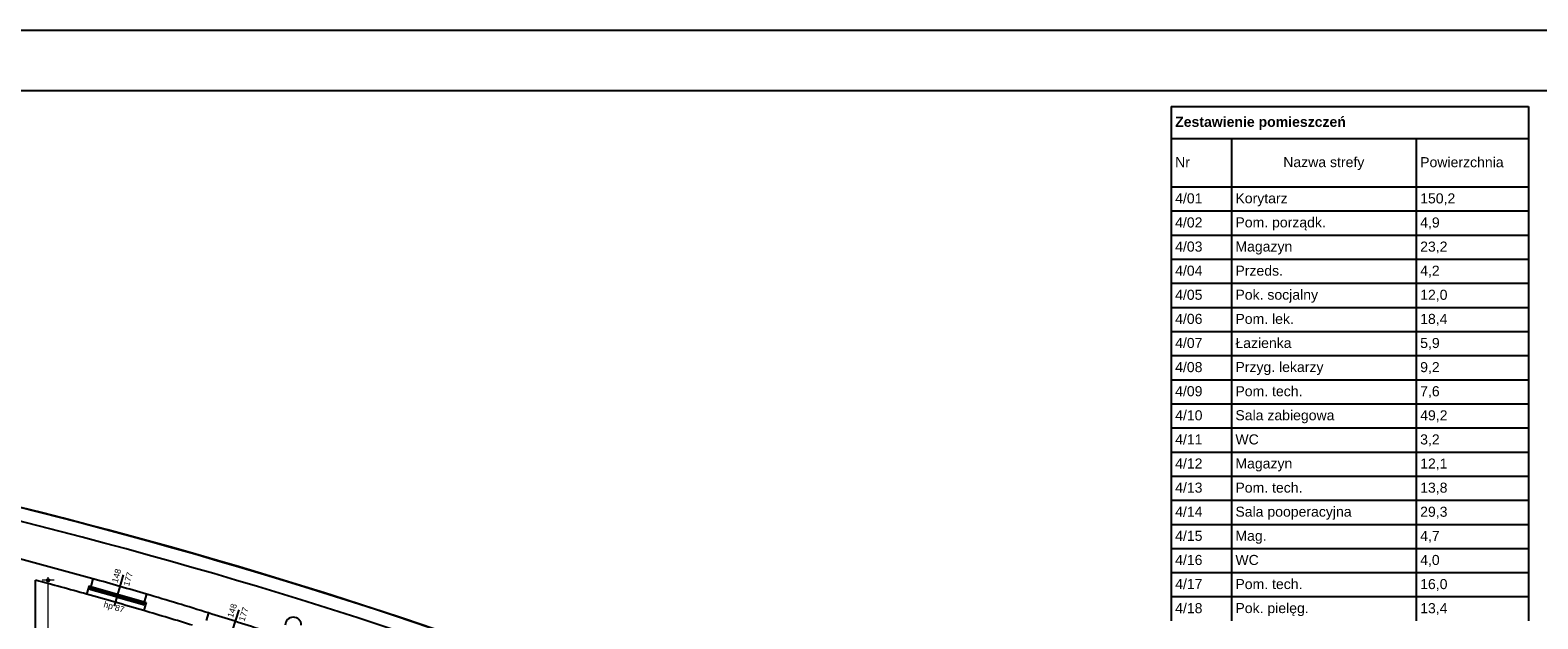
# Model space of a CAD drawing. Header units: millimetres. Extents: x -170998 to -45998, y 10557 to 52557.
# Tile 90 of 92: x -103991 to -66454, y 37905 to 52557. Entities that reach past the tile are written whole.
import ezdxf

# ---------------------------------------------------------------- set-up
doc = ezdxf.new("R2010")
doc.units = ezdxf.units.MM
doc.header["$MEASUREMENT"] = 0
for name, color, linetype in [('Linia', 7, 'Continuous'), ('Obiekt', 7, 'Continuous'), ('Okno', 7, 'Continuous'), ('Polilinia', 7, 'Continuous'), ('Strop', 7, 'Continuous'), ('Słup', 7, 'Continuous'), ('Tekst', 7, 'Continuous'), ('Wymiary', 7, 'Continuous'), ('Ściana', 7, 'Continuous')]:
    doc.layers.add(name, color=color, linetype=linetype)
doc.styles.add('Arial', font='txt')
doc.dimstyles.new('GENERATED_STYLE__2', dxfattribs={"dimtxt": 150, "dimasz": 152, "dimexe": 0.18, "dimexo": 0, "dimgap": 0.09, "dimtad": 1, "dimlfac": 0.1, "dimzin": 0, "dimdsep": 46, "dimtxsty": 'Arial', "dimblk": 'ARROWHEAD_11', "dimblk1": 'ARROWHEAD_11', "dimblk2": 'ARROWHEAD_11', "dimcen": 0.09, "dimclrd": 114, "dimclre": 114, "dimclrt": 114, "dimazin": 0, "dimtfac": 1, "dimtdec": 4, "dimtmove": 0, "dimatfit": 3, "dimfxl": 1, "dimtolj": 1, "dimtzin": 0, "dimarcsym": 0})

# ---------------------------------------------------------------- blocks, each defined once
blk = doc.blocks.new('*D656')
at = {"layer": 'Wymiary', "linetype": 'Continuous', "lineweight": 13}
for points in [[(-103503, 38866), (-103506, 38881), (-103514, 38894), (-103527, 38903), (-103543, 38906), (-103558, 38903), (-103571, 38894), (-103580, 38881), (-103583, 38866), (-103580, 38851), (-103571, 38838), (-103558, 38829), (-103543, 38826), (-103527, 38829), (-103514, 38838), (-103506, 38851)], [(-103503, 35599), (-103506, 35615), (-103514, 35628), (-103527, 35636), (-103543, 35639), (-103558, 35636), (-103571, 35628), (-103580, 35615), (-103583, 35599), (-103580, 35584), (-103571, 35571), (-103558, 35562), (-103543, 35559), (-103527, 35562), (-103514, 35571), (-103506, 35584)]]:
    blk.add_hatch(color=114, dxfattribs=at).paths.add_polyline_path(points)
at = {"layer": 'Wymiary', "color": 114, "lineweight": 13}
for p, q in [((-103583, 38866), (-103693, 38866)), ((-103543, 38906), (-103543, 38946)), ((-103543, 35639), (-103543, 38826)), ((-103393, 38866), (-103503, 38866)), ((-103583, 35599), (-103693, 35599)), ((-103393, 35599), (-103503, 35599))]:
    blk.add_line(p, q, dxfattribs=at)
for centre in [(-103543, 38866), (-103543, 35599)]:
    blk.add_circle(centre, 40, dxfattribs=at)
at = {"layer": 'Wymiary', "color": 114, "lineweight": 13, "insert": (-103573, 37062), "char_height": 150, "attachment_point": 7, "rotation": 90, "style": 'Arial'}
blk.add_mtext('\\A1;{\\fArial|b0|i1|c238|p38;327}', dxfattribs=at)
blk = doc.blocks.new('ARROWHEAD_11')
at = {"color": 0, "linetype": 'Continuous', "lineweight": 0}
blk.add_line((0, 0), (-1, 0), dxfattribs=at)
at = {"color": 0, "linetype": 'Continuous', "lineweight": 0, "const_width": 0.25, "flags": 128}
blk.add_lwpolyline([(-0.125, 0, 1), (0.125, 0, 1)], format="xyb", close=True, dxfattribs=at)

msp = doc.modelspace()

# ---------------------------------------------------------------- linework, layer by layer
at = {"layer": 'Linia'}
for p, q in [((-75583.724, 50656.652), (-75583.724, 49856.652)), ((-75583.724, 50656.652), (-66683.724, 50656.652)), ((-66683.724, 50656.652), (-66683.724, 49856.652)), ((-75583.724, 49856.652), (-66683.724, 49856.652)), ((-75583.724, 49856.652), (-75583.724, 48656.652)), ((-74083.724, 49856.652), (-74083.724, 48656.652)), ((-69483.724, 49856.652), (-69483.724, 48656.652)), ((-66683.724, 49856.652), (-66683.724, 48656.652)), ((-75583.724, 48656.652), (-74083.724, 48656.652)), ((-75583.724, 48656.652), (-74083.724, 48656.652)), ((-75583.724, 48656.652), (-75583.724, 48056.652)), ((-74083.724, 48656.652), (-74083.724, 48056.652)), ((-74083.724, 48656.652), (-69483.724, 48656.652)), ((-74083.724, 48656.652), (-69483.724, 48656.652)), ((-74083.724, 48656.652), (-74083.724, 48056.652)), ((-69483.724, 48656.652), (-69483.724, 48056.652)), ((-69483.724, 48656.652), (-66683.724, 48656.652)), ((-69483.724, 48656.652), (-66683.724, 48656.652)), ((-69483.724, 48656.652), (-69483.724, 48056.652)), ((-66683.724, 48656.652), (-66683.724, 48056.652)), ((-75583.724, 48056.652), (-74083.724, 48056.652)), ((-75583.724, 48056.652), (-74083.724, 48056.652)), ((-75583.724, 48056.652), (-75583.724, 47456.652)), ((-74083.724, 48056.652), (-74083.724, 47456.652)), ((-74083.724, 48056.652), (-69483.724, 48056.652)), ((-74083.724, 48056.652), (-69483.724, 48056.652)), ((-74083.724, 48056.652), (-74083.724, 47456.652)), ((-69483.724, 48056.652), (-69483.724, 47456.652)), ((-69483.724, 48056.652), (-66683.724, 48056.652)), ((-69483.724, 48056.652), (-66683.724, 48056.652)), ((-69483.724, 48056.652), (-69483.724, 47456.652)), ((-66683.724, 48056.652), (-66683.724, 47456.652)), ((-75583.724, 47456.652), (-74083.724, 47456.652)), ((-75583.724, 47456.652), (-74083.724, 47456.652)), ((-75583.724, 47456.652), (-75583.724, 46856.652)), ((-74083.724, 47456.652), (-74083.724, 46856.652)), ((-74083.724, 47456.652), (-69483.724, 47456.652)), ((-74083.724, 47456.652), (-69483.724, 47456.652)), ((-74083.724, 47456.652), (-74083.724, 46856.652)), ((-69483.724, 47456.652), (-69483.724, 46856.652)), ((-69483.724, 47456.652), (-66683.724, 47456.652)), ((-69483.724, 47456.652), (-66683.724, 47456.652)), ((-69483.724, 47456.652), (-69483.724, 46856.652)), ((-66683.724, 47456.652), (-66683.724, 46856.652)), ((-75583.724, 46856.652), (-74083.724, 46856.652)), ((-75583.724, 46856.652), (-74083.724, 46856.652)), ((-75583.724, 46856.652), (-75583.724, 46256.652)), ((-74083.724, 46856.652), (-74083.724, 46256.652)), ((-74083.724, 46856.652), (-69483.724, 46856.652)), ((-74083.724, 46856.652), (-69483.724, 46856.652)), ((-74083.724, 46856.652), (-74083.724, 46256.652)), ((-69483.724, 46856.652), (-69483.724, 46256.652)), ((-69483.724, 46856.652), (-66683.724, 46856.652)), ((-69483.724, 46856.652), (-66683.724, 46856.652)), ((-69483.724, 46856.652), (-69483.724, 46256.652)), ((-66683.724, 46856.652), (-66683.724, 46256.652)), ((-75583.724, 46256.652), (-74083.724, 46256.652)), ((-75583.724, 46256.652), (-74083.724, 46256.652)), ((-75583.724, 46256.652), (-75583.724, 45656.652)), ((-74083.724, 46256.652), (-74083.724, 45656.652)), ((-74083.724, 46256.652), (-69483.724, 46256.652)), ((-74083.724, 46256.652), (-69483.724, 46256.652)), ((-74083.724, 46256.652), (-74083.724, 45656.652)), ((-69483.724, 46256.652), (-69483.724, 45656.652)), ((-69483.724, 46256.652), (-66683.724, 46256.652)), ((-69483.724, 46256.652), (-66683.724, 46256.652)), ((-69483.724, 46256.652), (-69483.724, 45656.652)), ((-66683.724, 46256.652), (-66683.724, 45656.652)), ((-75583.724, 45656.652), (-74083.724, 45656.652)), ((-75583.724, 45656.652), (-74083.724, 45656.652)), ((-75583.724, 45656.652), (-75583.724, 45056.652)), ((-74083.724, 45656.652), (-74083.724, 45056.652)), ((-74083.724, 45656.652), (-69483.724, 45656.652)), ((-74083.724, 45656.652), (-69483.724, 45656.652)), ((-74083.724, 45656.652), (-74083.724, 45056.652)), ((-69483.724, 45656.652), (-69483.724, 45056.652)), ((-69483.724, 45656.652), (-66683.724, 45656.652)), ((-69483.724, 45656.652), (-66683.724, 45656.652)), ((-69483.724, 45656.652), (-69483.724, 45056.652)), ((-66683.724, 45656.652), (-66683.724, 45056.652)), ((-75583.724, 45056.652), (-74083.724, 45056.652)), ((-75583.724, 45056.652), (-74083.724, 45056.652)), ((-75583.724, 45056.652), (-75583.724, 44456.652)), ((-74083.724, 45056.652), (-74083.724, 44456.652)), ((-74083.724, 45056.652), (-69483.724, 45056.652)), ((-74083.724, 45056.652), (-69483.724, 45056.652)), ((-74083.724, 45056.652), (-74083.724, 44456.652)), ((-69483.724, 45056.652), (-69483.724, 44456.652)), ((-69483.724, 45056.652), (-66683.724, 45056.652)), ((-69483.724, 45056.652), (-66683.724, 45056.652)), ((-69483.724, 45056.652), (-69483.724, 44456.652)), ((-66683.724, 45056.652), (-66683.724, 44456.652)), ((-75583.724, 44456.652), (-74083.724, 44456.652)), ((-75583.724, 44456.652), (-74083.724, 44456.652)), ((-75583.724, 44456.652), (-75583.724, 43856.652)), ((-74083.724, 44456.652), (-74083.724, 43856.652)), ((-74083.724, 44456.652), (-69483.724, 44456.652)), ((-74083.724, 44456.652), (-69483.724, 44456.652)), ((-74083.724, 44456.652), (-74083.724, 43856.652)), ((-69483.724, 44456.652), (-69483.724, 43856.652)), ((-69483.724, 44456.652), (-66683.724, 44456.652)), ((-69483.724, 44456.652), (-66683.724, 44456.652)), ((-69483.724, 44456.652), (-69483.724, 43856.652)), ((-66683.724, 44456.652), (-66683.724, 43856.652)), ((-75583.724, 43856.652), (-74083.724, 43856.652)), ((-75583.724, 43856.652), (-74083.724, 43856.652)), ((-75583.724, 43856.652), (-75583.724, 43256.652)), ((-74083.724, 43856.652), (-74083.724, 43256.652)), ((-74083.724, 43856.652), (-69483.724, 43856.652)), ((-74083.724, 43856.652), (-69483.724, 43856.652)), ((-74083.724, 43856.652), (-74083.724, 43256.652)), ((-69483.724, 43856.652), (-69483.724, 43256.652)), ((-69483.724, 43856.652), (-66683.724, 43856.652)), ((-69483.724, 43856.652), (-66683.724, 43856.652)), ((-69483.724, 43856.652), (-69483.724, 43256.652)), ((-66683.724, 43856.652), (-66683.724, 43256.652)), ((-75583.724, 43256.652), (-74083.724, 43256.652)), ((-75583.724, 43256.652), (-74083.724, 43256.652)), ((-75583.724, 43256.652), (-75583.724, 42656.652)), ((-74083.724, 43256.652), (-74083.724, 42656.652)), ((-74083.724, 43256.652), (-69483.724, 43256.652)), ((-74083.724, 43256.652), (-69483.724, 43256.652)), ((-74083.724, 43256.652), (-74083.724, 42656.652)), ((-69483.724, 43256.652), (-69483.724, 42656.652)), ((-69483.724, 43256.652), (-66683.724, 43256.652)), ((-69483.724, 43256.652), (-66683.724, 43256.652)), ((-69483.724, 43256.652), (-69483.724, 42656.652)), ((-66683.724, 43256.652), (-66683.724, 42656.652)), ((-75583.724, 42656.652), (-74083.724, 42656.652)), ((-75583.724, 42656.652), (-74083.724, 42656.652)), ((-75583.724, 42656.652), (-75583.724, 42056.652)), ((-74083.724, 42656.652), (-74083.724, 42056.652)), ((-74083.724, 42656.652), (-69483.724, 42656.652)), ((-74083.724, 42656.652), (-69483.724, 42656.652)), ((-74083.724, 42656.652), (-74083.724, 42056.652)), ((-69483.724, 42656.652), (-69483.724, 42056.652)), ((-69483.724, 42656.652), (-66683.724, 42656.652)), ((-69483.724, 42656.652), (-66683.724, 42656.652)), ((-69483.724, 42656.652), (-69483.724, 42056.652)), ((-66683.724, 42656.652), (-66683.724, 42056.652)), ((-75583.724, 42056.652), (-74083.724, 42056.652)), ((-75583.724, 42056.652), (-74083.724, 42056.652)), ((-75583.724, 42056.652), (-75583.724, 41456.652)), ((-74083.724, 42056.652), (-74083.724, 41456.652)), ((-74083.724, 42056.652), (-69483.724, 42056.652)), ((-74083.724, 42056.652), (-69483.724, 42056.652)), ((-74083.724, 42056.652), (-74083.724, 41456.652)), ((-69483.724, 42056.652), (-69483.724, 41456.652)), ((-69483.724, 42056.652), (-66683.724, 42056.652)), ((-69483.724, 42056.652), (-66683.724, 42056.652)), ((-69483.724, 42056.652), (-69483.724, 41456.652)), ((-66683.724, 42056.652), (-66683.724, 41456.652)), ((-75583.724, 41456.652), (-74083.724, 41456.652)), ((-75583.724, 41456.652), (-74083.724, 41456.652)), ((-75583.724, 41456.652), (-75583.724, 40856.652)), ((-74083.724, 41456.652), (-74083.724, 40856.652)), ((-74083.724, 41456.652), (-69483.724, 41456.652)), ((-74083.724, 41456.652), (-69483.724, 41456.652)), ((-74083.724, 41456.652), (-74083.724, 40856.652)), ((-69483.724, 41456.652), (-69483.724, 40856.652)), ((-69483.724, 41456.652), (-66683.724, 41456.652)), ((-69483.724, 41456.652), (-66683.724, 41456.652)), ((-69483.724, 41456.652), (-69483.724, 40856.652)), ((-66683.724, 41456.652), (-66683.724, 40856.652)), ((-75583.724, 40856.652), (-74083.724, 40856.652)), ((-75583.724, 40856.652), (-74083.724, 40856.652)), ((-75583.724, 40856.652), (-75583.724, 40256.652)), ((-74083.724, 40856.652), (-74083.724, 40256.652)), ((-74083.724, 40856.652), (-69483.724, 40856.652)), ((-74083.724, 40856.652), (-69483.724, 40856.652)), ((-74083.724, 40856.652), (-74083.724, 40256.652)), ((-69483.724, 40856.652), (-69483.724, 40256.652)), ((-69483.724, 40856.652), (-66683.724, 40856.652)), ((-69483.724, 40856.652), (-66683.724, 40856.652)), ((-69483.724, 40856.652), (-69483.724, 40256.652)), ((-66683.724, 40856.652), (-66683.724, 40256.652)), ((-75583.724, 40256.652), (-74083.724, 40256.652)), ((-75583.724, 40256.652), (-74083.724, 40256.652)), ((-75583.724, 40256.652), (-75583.724, 39656.652)), ((-74083.724, 40256.652), (-74083.724, 39656.652)), ((-74083.724, 40256.652), (-69483.724, 40256.652)), ((-74083.724, 40256.652), (-69483.724, 40256.652)), ((-74083.724, 40256.652), (-74083.724, 39656.652)), ((-69483.724, 40256.652), (-69483.724, 39656.652)), ((-69483.724, 40256.652), (-66683.724, 40256.652)), ((-69483.724, 40256.652), (-66683.724, 40256.652)), ((-69483.724, 40256.652), (-69483.724, 39656.652)), ((-66683.724, 40256.652), (-66683.724, 39656.652)), ((-75583.724, 39656.652), (-74083.724, 39656.652)), ((-75583.724, 39656.652), (-74083.724, 39656.652)), ((-75583.724, 39656.652), (-75583.724, 39056.652)), ((-74083.724, 39656.652), (-74083.724, 39056.652)), ((-74083.724, 39656.652), (-69483.724, 39656.652)), ((-74083.724, 39656.652), (-69483.724, 39656.652)), ((-74083.724, 39656.652), (-74083.724, 39056.652)), ((-69483.724, 39656.652), (-69483.724, 39056.652)), ((-69483.724, 39656.652), (-66683.724, 39656.652)), ((-69483.724, 39656.652), (-66683.724, 39656.652)), ((-69483.724, 39656.652), (-69483.724, 39056.652)), ((-66683.724, 39656.652), (-66683.724, 39056.652)), ((-75583.724, 39056.652), (-74083.724, 39056.652)), ((-75583.724, 39056.652), (-74083.724, 39056.652)), ((-75583.724, 39056.652), (-75583.724, 38456.652)), ((-74083.724, 39056.652), (-74083.724, 38456.652)), ((-74083.724, 39056.652), (-69483.724, 39056.652)), ((-74083.724, 39056.652), (-69483.724, 39056.652)), ((-74083.724, 39056.652), (-74083.724, 38456.652)), ((-69483.724, 39056.652), (-69483.724, 38456.652)), ((-69483.724, 39056.652), (-66683.724, 39056.652)), ((-69483.724, 39056.652), (-66683.724, 39056.652)), ((-69483.724, 39056.652), (-69483.724, 38456.652)), ((-66683.724, 39056.652), (-66683.724, 38456.652)), ((-75583.724, 38456.652), (-74083.724, 38456.652)), ((-75583.724, 38456.652), (-74083.724, 38456.652)), ((-75583.724, 38456.652), (-75583.724, 37856.652)), ((-74083.724, 38456.652), (-74083.724, 37856.652)), ((-74083.724, 38456.652), (-69483.724, 38456.652)), ((-74083.724, 38456.652), (-69483.724, 38456.652)), ((-74083.724, 38456.652), (-74083.724, 37856.652)), ((-69483.724, 38456.652), (-69483.724, 37856.652)), ((-69483.724, 38456.652), (-66683.724, 38456.652)), ((-69483.724, 38456.652), (-66683.724, 38456.652)), ((-69483.724, 38456.652), (-69483.724, 37856.652)), ((-66683.724, 38456.652), (-66683.724, 37856.652))]:
    msp.add_line(p, q, dxfattribs=at)
at = {"layer": 'Obiekt'}
for p, q in [((-101677.69, 38999.98), (-101901.109, 38221.401)), ((-98799.171, 38129.135), (-99044.808, 37357.279))]:
    msp.add_line(p, q, dxfattribs=at)
at = {"layer": 'Okno'}
for p, q in [((-102527.961, 38721.065), (-102541.411, 38672.907)), ((-102527.62, 38720.967), (-102541.411, 38672.907)), ((-102517.381, 38666.011), (-102541.411, 38672.907)), ((-102527.961, 38721.065), (-102479.56, 38707.176)), ((-102479.991, 38707.3), (-102527.961, 38721.065)), ((-102524.277, 38641.981), (-102510.486, 38690.041)), ((-102510.486, 38690.041), (-102517.381, 38666.011)), ((-102486.455, 38683.146), (-102510.486, 38690.041)), ((-102510.486, 38690.041), (-102462.425, 38676.25)), ((-102479.56, 38707.176), (-102486.455, 38683.146)), ((-102479.56, 38707.176), (-101816.326, 38516.856)), ((-102462.425, 38676.25), (-102476.216, 38628.19)), ((-102462.425, 38676.25), (-101871.282, 38506.617)), ((-102476.216, 38628.19), (-102524.277, 38641.981)), ((-101885.074, 38458.557), (-102476.216, 38628.19)), ((-101885.074, 38458.557), (-102476.216, 38628.19)), ((-101878.178, 38482.587), (-102469.321, 38652.22)), ((-101885.074, 38458.557), (-101871.282, 38506.617)), ((-101837.013, 38444.765), (-101885.074, 38458.557)), ((-101871.282, 38506.617), (-101823.222, 38492.826)), ((-101837.013, 38444.765), (-101823.222, 38492.826)), ((-101823.222, 38492.826), (-101837.013, 38444.765)), ((-101788.953, 38430.974), (-101837.013, 38444.765)), ((-101823.222, 38492.826), (-101775.162, 38479.034)), ((-101816.326, 38516.856), (-101153.093, 38326.536)), ((-101775.162, 38479.034), (-101788.953, 38430.974)), ((-101197.81, 38261.341), (-101788.953, 38430.974)), ((-101197.81, 38261.341), (-101788.953, 38430.974)), ((-101190.915, 38285.371), (-101782.057, 38455.004)), ((-101775.162, 38479.034), (-101184.019, 38309.401)), ((-101197.81, 38261.341), (-101184.019, 38309.401)), ((-101184.019, 38309.401), (-101135.959, 38295.61)), ((-101159.989, 38302.506), (-101153.093, 38326.536)), ((-101135.959, 38295.61), (-101159.989, 38302.506)), ((-101153.093, 38326.536), (-101104.692, 38312.647)), ((-101152.662, 38326.412), (-101104.692, 38312.647)), ((-101135.959, 38295.61), (-101149.75, 38247.55)), ((-101142.854, 38271.58), (-101135.959, 38295.61)), ((-101105.033, 38312.745), (-101118.824, 38264.684)), ((-101104.692, 38312.647), (-101118.824, 38264.684)), ((-101149.75, 38247.55), (-101197.81, 38261.341)), ((-101118.824, 38264.684), (-101142.854, 38271.58))]:
    msp.add_line(p, q, dxfattribs=at)
for radius, start, end in [(104642.008, 73.60997827, 74.36753218), (104232.008, 73.58260122, 74.39490922), (104642.008, 71.96797392, 72.72552782)]:
    msp.add_arc((-130623.425, -61871.074), radius, start, end, dxfattribs=at)
at = {"layer": 'Polilinia', "flags": 128}
for points in [[(-170998.218, 52556.652), (-45998.218, 52556.652), (-45998.218, 10556.652), (-170998.218, 10556.652)], [(-167498.218, 51056.652), (-47498.218, 51056.652), (-47498.218, 12056.652), (-167498.218, 12056.652)]]:
    msp.add_lwpolyline(points, close=True, dxfattribs=at)
at = {"layer": 'Strop', "flags": 128}
msp.add_lwpolyline([(-114963.364, 42885.522, -0.034912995), (-97147.904, 38702.246, -0.03139835), (-83179.127, 33388.934, -0.003589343), (-81600.813, 32648.61, -0.015549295), (-75154.286, 29191.532, -0.0168287), (-67557.968, 24484.617), (-67557.968, 20745.281), (-74808.018, 20745.281), (-74808.018, 16049.32), (-96528.019, 16049.32), (-96528.019, 14639.32), (-140258.019, 14639.32)], format="xyb", dxfattribs=at)
at = {"layer": 'Słup'}
msp.add_arc((-97439.458, 37745.898), 200, 0, 180, dxfattribs=at)
at = {"layer": 'Ściana'}
for p, q in [((-102541.411, 38672.907), (-102584.453, 38518.803)), ((-102527.961, 38721.065), (-102541.411, 38672.907)), ((-102479.991, 38707.3), (-102527.961, 38721.065)), ((-102426.007, 38900.228), (-102479.991, 38707.3)), ((-101096.131, 38518.61), (-101152.662, 38326.412)), ((-101152.662, 38326.412), (-101104.692, 38312.647)), ((-101104.692, 38312.647), (-101118.824, 38264.684)), ((-101118.824, 38264.684), (-101164.046, 38111.207)), ((-99550.038, 38050.868), (-99609.529, 37859.565))]:
    msp.add_line(p, q, dxfattribs=at)
at = {"layer": 'Ściana', "flags": 128}
msp.add_lwpolyline([(-103858.019, 35599.32), (-103858.019, 38865.833)], dxfattribs=at)
at = {"layer": 'Ściana'}
for centre, radius, start, end in [((-135974.129, -86621.024), 131199.839, 72.78657015, 80.72275794), ((-135974.129, -86621.024), 130859.839, 72.78658978, 80.72275794), ((-130623.425, -61871.074), 104642.008, 74.36753218, 76.02958986), ((-130623.425, -61871.074), 104232.008, 74.39490922, 75.12051116), ((-132427.47, -75066.981), 119113.747, 64.91502534, 72.7714615), ((-130623.425, -61871.074), 104642.008, 72.72552782, 73.60997827), ((-132427.47, -75066.981), 118773.747, 65.11518084, 72.77143988), ((-130623.425, -61871.074), 104232.008, 72.88333381, 73.58260122)]:
    msp.add_arc(centre, radius, start, end, dxfattribs=at)

# ---------------------------------------------------------------- texts
at = {"layer": 'Obiekt', "char_height": 150, "attachment_point": 7, "style": 'Arial'}
for s, insert, rotation in [('\\A1;{\\fArial|b0|i0|c238|p38;148}', (-101814.017, 38787.867), 73.9887552), ('\\A1;{\\fArial|b0|i0|c238|p38;177}', (-101528.027, 38705.8), 73.9887552), ('\\A1;{\\fArial|b0|i0|c238|p38;hp 87}', (-102186.464, 38156.768), 343.9887552), ('\\A1;{\\fArial|b0|i0|c238|p38;148}', (-98941.519, 37921.016), 72.3467509), ('\\A1;{\\fArial|b0|i0|c238|p38;177}', (-98657.998, 37830.788), 72.3467509)]:
    msp.add_mtext(s, dxfattribs=dict(at, insert=insert, rotation=rotation))
at = {"layer": 'Tekst', "char_height": 250, "style": 'Arial'}
for s, insert, attachment_point in [('\\A1;{\\fArial|b1|i0|c238|p38;Zestawienie pomieszczeń}', (-75483.724, 50237.567), 4), ('\\A1;{\\fArial|b0|i0|c238|p38;Nr }', (-75483.724, 49270.939), 4), ('\\A1;{\\fArial|b0|i0|c238|p38;Nazwa strefy}', (-71783.724, 49234.939), 5), ('\\A1;{\\fArial|b0|i0|c238|p38;Powierzchnia}', (-69383.724, 49268.967), 4), ('\\A1;{\\fArial|b0|i0|c238|p38;4/01}', (-75483.724, 48368.882), 4), ('\\A1;{\\fArial|b0|i0|c238|p38;Korytarz}', (-73983.724, 48334.939), 4), ('\\A1;{\\fArial|b0|i0|c238|p38;150,2}', (-69383.724, 48346.682), 4), ('\\A1;{\\fArial|b0|i0|c238|p38;4/02}', (-75483.724, 47768.882), 4), ('\\A1;{\\fArial|b0|i0|c238|p38;Pom. porządk.}', (-73983.724, 47734.939), 4), ('\\A1;{\\fArial|b0|i0|c238|p38;4,9}', (-69383.724, 47746.682), 4), ('\\A1;{\\fArial|b0|i0|c238|p38;4/03}', (-75483.724, 47168.796), 4), ('\\A1;{\\fArial|b0|i0|c238|p38;Magazyn}', (-73983.724, 47134.939), 4), ('\\A1;{\\fArial|b0|i0|c238|p38;23,2}', (-69383.724, 47146.682), 4), ('\\A1;{\\fArial|b0|i0|c238|p38;4/04}', (-75483.724, 46568.882), 4), ('\\A1;{\\fArial|b0|i0|c238|p38;Przeds.}', (-73983.724, 46568.967), 4), ('\\A1;{\\fArial|b0|i0|c238|p38;4,2}', (-69383.724, 46546.682), 4), ('\\A1;{\\fArial|b0|i0|c238|p38;4/05}', (-75483.724, 45968.882), 4), ('\\A1;{\\fArial|b0|i0|c238|p38;Pok. socjalny}', (-73983.724, 45934.939), 4), ('\\A1;{\\fArial|b0|i0|c238|p38;12,0}', (-69383.724, 45946.682), 4), ('\\A1;{\\fArial|b0|i0|c238|p38;4/06}', (-75483.724, 45368.882), 4), ('\\A1;{\\fArial|b0|i0|c238|p38;Pom. lek.}', (-73983.724, 45368.967), 4), ('\\A1;{\\fArial|b0|i0|c238|p38;18,4}', (-69383.724, 45346.682), 4), ('\\A1;{\\fArial|b0|i0|c238|p38;4/07}', (-75483.724, 44768.882), 4), ('\\A1;{\\fArial|b0|i0|c238|p38;Łazienka}', (-73983.724, 44768.967), 4), ('\\A1;{\\fArial|b0|i0|c238|p38;5,9}', (-69383.724, 44746.682), 4), ('\\A1;{\\fArial|b0|i0|c238|p38;4/08}', (-75483.724, 44168.882), 4), ('\\A1;{\\fArial|b0|i0|c238|p38;Przyg. lekarzy}', (-73983.724, 44134.939), 4), ('\\A1;{\\fArial|b0|i0|c238|p38;9,2}', (-69383.724, 44146.682), 4), ('\\A1;{\\fArial|b0|i0|c238|p38;4/09}', (-75483.724, 43568.882), 4), ('\\A1;{\\fArial|b0|i0|c238|p38;Pom. tech.}', (-73983.724, 43568.967), 4), ('\\A1;{\\fArial|b0|i0|c238|p38;7,6}', (-69383.724, 43546.682), 4), ('\\A1;{\\fArial|b0|i0|c238|p38;4/10}', (-75483.724, 42968.882), 4), ('\\A1;{\\fArial|b0|i0|c238|p38;Sala zabiegowa}', (-73983.724, 42934.939), 4), ('\\A1;{\\fArial|b0|i0|c238|p38;49,2}', (-69383.724, 42946.682), 4), ('\\A1;{\\fArial|b0|i0|c238|p38;4/11}', (-75483.724, 42368.882), 4), ('\\A1;{\\fArial|b0|i0|c238|p38;WC}', (-73983.724, 42368.882), 4), ('\\A1;{\\fArial|b0|i0|c238|p38;3,2}', (-69383.724, 42346.682), 4), ('\\A1;{\\fArial|b0|i0|c238|p38;4/12}', (-75483.724, 41768.882), 4), ('\\A1;{\\fArial|b0|i0|c238|p38;Magazyn}', (-73983.724, 41734.939), 4), ('\\A1;{\\fArial|b0|i0|c238|p38;12,1}', (-69383.724, 41746.682), 4), ('\\A1;{\\fArial|b0|i0|c238|p38;4/13}', (-75483.724, 41168.796), 4), ('\\A1;{\\fArial|b0|i0|c238|p38;Pom. tech.}', (-73983.724, 41168.967), 4), ('\\A1;{\\fArial|b0|i0|c238|p38;13,8}', (-69383.724, 41146.682), 4), ('\\A1;{\\fArial|b0|i0|c238|p38;4/14}', (-75483.724, 40568.882), 4), ('\\A1;{\\fArial|b0|i0|c238|p38;Sala pooperacyjna}', (-73983.724, 40534.939), 4), ('\\A1;{\\fArial|b0|i0|c238|p38;29,3}', (-69383.724, 40546.682), 4), ('\\A1;{\\fArial|b0|i0|c238|p38;4/15}', (-75483.724, 39968.882), 4), ('\\A1;{\\fArial|b0|i0|c238|p38;Mag.}', (-73983.724, 39934.939), 4), ('\\A1;{\\fArial|b0|i0|c238|p38;4,7}', (-69383.724, 39946.682), 4), ('\\A1;{\\fArial|b0|i0|c238|p38;4/16}', (-75483.724, 39368.882), 4), ('\\A1;{\\fArial|b0|i0|c238|p38;WC}', (-73983.724, 39368.882), 4), ('\\A1;{\\fArial|b0|i0|c238|p38;4,0}', (-69383.724, 39346.682), 4), ('\\A1;{\\fArial|b0|i0|c238|p38;4/17}', (-75483.724, 38768.882), 4), ('\\A1;{\\fArial|b0|i0|c238|p38;Pom. tech.}', (-73983.724, 38768.967), 4), ('\\A1;{\\fArial|b0|i0|c238|p38;16,0}', (-69383.724, 38746.682), 4), ('\\A1;{\\fArial|b0|i0|c238|p38;4/18}', (-75483.724, 38168.882), 4), ('\\A1;{\\fArial|b0|i0|c238|p38;Pok. pielęg.}', (-73983.724, 38134.939), 4), ('\\A1;{\\fArial|b0|i0|c238|p38;13,4}', (-69383.724, 38146.682), 4)]:
    msp.add_mtext(s, dxfattribs=dict(at, insert=insert, attachment_point=attachment_point))

# ---------------------------------------------------------------- dimensions: what is measured, and where the dimension line sits
at = {"layer": 'Wymiary', "color": 114, "lineweight": 13}
dim = msp.add_linear_dim(base=(-103542.663, 38865.833), p1=(-103508.019, 35599.32), p2=(-103599.629, 38865.833), angle=90, text='327', dimstyle='GENERATED_STYLE__2', dxfattribs=at)
dim.commit()
dim.dimension.update_dxf_attribs({"geometry": '*D656', "text_midpoint": (-103647.663, 37232.577), "dimtype": 160, "text_rotation": 90})

doc.saveas('drawing.dxf')
